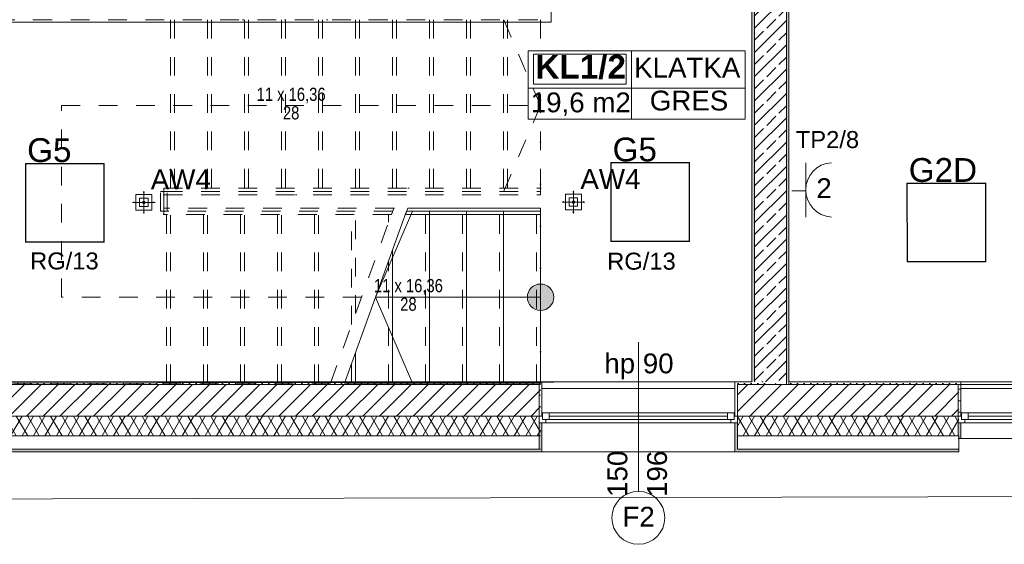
# Model space of a CAD drawing. Header units: millimetres. Extents: x -232602 to -175679, y -119570 to -82350.
# Tile 20 of 36: x -207827 to -200377, y -104057 to -100087. Entities that reach past the tile are written whole.
import ezdxf
from ezdxf.xclip import XClip

# ---------------------------------------------------------------- set-up
doc = ezdxf.new("R2010")
doc.units = ezdxf.units.MM
doc.header["$MEASUREMENT"] = 0
doc.header["$XCLIPFRAME"] = 0
for name, pattern in [('Kropkowana', [317.499995, 0, -317.499995]), ('Przerywana', [282.222223, 141.111112, -141.111112]), ('Wipeout_Contour', [1000, 0, -1000])]:
    doc.linetypes.add(name, pattern=pattern)
doc.layers.add('2D - Rysunki i Obrazki', color=7, linetype='Continuous')
doc.layers.add('PT_ELE_4_6_Konstrukcja - Schody', color=7, linetype='Continuous')
for name, color, linetype, lineweight in [('PT_ELE_4_6_DLX_BLD0_LUMKEY_IDX_Nr_pióra__6', 6, 'Continuous', 18), ('PT_ELE_4_6_DLX_BLD1_LUM_Nr_pióra__5', 5, 'Continuous', 18), ('PT_ELE_4_6_DLX_BLD1_LUMKEY_IDX_Nr_pióra__3', 3, 'Continuous', 18), ('PT_ELE_4_6_E- Schemat - Szyny L1.L2.L3_Nr_pióra__7', 7, 'Continuous', 18), ('PT_ELE_4_6_Elementy Modelu - Strefy_Nr_pióra__251', 251, 'Continuous', 18), ('PT_ELE_4_6_Elementy Modelu - Strefy_Nr_pióra__254', 254, 'Continuous', 18), ('PT_ELE_4_6_Konstrukcja - Schody_Nr_pióra__251', 251, 'Continuous', 18), ('PT_ELE_4_6_Konstrukcja - Schody_Nr_pióra__252', 252, 'Continuous', 18), ('PT_ELE_4_6_Konstrukcja - Schody_Nr_pióra__254', 254, 'Continuous', 18), ('PT_ELE_4_6_Konstrukcja - Stropy_Nr_pióra__255', 255, 'Continuous', 18), ('PT_ELE_4_6_Konstrukcja - Ściany zew_Nr_pióra__251', 251, 'Continuous', 18), ('PT_ELE_4_6_Konstrukcja - Ściany zew_Nr_pióra__252', 252, 'Continuous', 18), ('PT_ELE_4_6_Konstrukcja - Ściany zew_Nr_pióra__254', 254, 'Continuous', 18), ('PT_ELE_4_6_Konstrukcja - Ściany zew_Nr_pióra__7', 7, 'Continuous', 18), ('PT_ELE_4_6_LUXIONA_Nr_pióra__1', 1, 'Continuous', 18), ('PT_ELE_4_6_Oświetlenie_Nr_pióra__6', 6, 'Continuous', 18), ('PT_ELE_4_6_Tabelka_Nr_pióra__251', 251, 'Continuous', 18)]:
    doc.layers.add(name, color=color, linetype=linetype, lineweight=lineweight)
doc.layers.add('PT_ELE_4_6_DLX_BLD1_CONT_Nr_pióra__8', color=7, linetype='Continuous', lineweight=18, true_color=0x969696)
doc.styles.add('STYL_AUTOMATYCZNY_1', font='arial.ttf')
doc.styles.add('STYL_AUTOMATYCZNY_2', font='arial.ttf', dxfattribs={"width": 0.8})
doc.styles.add('STYL_AUTOMATYCZNY_3', font='arial.ttf')
pattern_1 = [(0, (-96416.83, -0.008), (0, 86.60254), [0, -50]), (0, (-96391.83, 43.29), (0, 86.60254), [0, -50])]
pattern_2 = [(45, (-96416.83, -0.008), (-91.92388, 91.92388), []), (45, (-96462.79, 45.95), (-91.92388, 91.92388), [97.5, -32.5])]
pattern_3 = [(60, (-96416.83, -0.008), (-64.951905, 37.5), []), (120, (-96416.83, -0.008), (64.951905, 37.5), [])]
pattern_4 = [(45, (-96416.83, -0.008), (-63.63961, 63.63961), [])]

# ---------------------------------------------------------------- blocks, each defined once
blk = doc.blocks.new('Rysunek_1_6', base_point=(-200661.4, -99449.8))
at = {"layer": 'PT_ELE_4_6_Konstrukcja - Schody_Nr_pióra__251', "linetype": 'Continuous', "lineweight": 18}
blk.add_hatch(color=251, dxfattribs=at).paths.add_polyline_path([(-203885.8, -102086.9), (-203902.3, -102088.2), (-203918.3, -102092.3), (-203933.4, -102098.9), (-203947.2, -102108), (-203959.4, -102119.2), (-203969.5, -102132.2), (-203977.4, -102146.7), (-203982.7, -102162.3), (-203985.5, -102178.6), (-203985.5, -102195.1), (-203982.7, -102211.4), (-203977.4, -102227), (-203969.5, -102241.6), (-203959.4, -102254.6), (-203947.2, -102265.8), (-203933.4, -102274.8), (-203918.3, -102281.5), (-203902.3, -102285.5), (-203885.8, -102286.9), (-203869.3, -102285.5), (-203853.3, -102281.5), (-203838.2, -102274.8), (-203824.4, -102265.8), (-203812.2, -102254.6), (-203802.1, -102241.6), (-203794.2, -102227), (-203788.9, -102211.4), (-203786.2, -102195.1), (-203786.2, -102178.6), (-203788.9, -102162.3), (-203794.2, -102146.7), (-203802.1, -102132.2), (-203812.2, -102119.2), (-203824.4, -102108), (-203838.2, -102098.9), (-203853.3, -102092.3), (-203869.3, -102088.2)])
blk.add_hatch(color=251, dxfattribs=at).paths.add_polyline_path([(-203885.8, -102086.9), (-203902.3, -102088.2), (-203918.3, -102092.3), (-203933.4, -102098.9), (-203947.2, -102108), (-203959.4, -102119.2), (-203969.5, -102132.2), (-203977.4, -102146.7), (-203982.7, -102162.3), (-203985.5, -102178.6), (-203985.5, -102195.1), (-203982.7, -102211.4), (-203977.4, -102227), (-203969.5, -102241.6), (-203959.4, -102254.6), (-203947.2, -102265.8), (-203933.4, -102274.8), (-203918.3, -102281.5), (-203902.3, -102285.5), (-203885.8, -102286.9), (-203869.3, -102285.5), (-203853.3, -102281.5), (-203838.2, -102274.8), (-203824.4, -102265.8), (-203812.2, -102254.6), (-203802.1, -102241.6), (-203794.2, -102227), (-203788.9, -102211.4), (-203786.2, -102195.1), (-203786.2, -102178.6), (-203788.9, -102162.3), (-203794.2, -102146.7), (-203802.1, -102132.2), (-203812.2, -102119.2), (-203824.4, -102108), (-203838.2, -102098.9), (-203853.3, -102092.3), (-203869.3, -102088.2)])
at = {"layer": 'PT_ELE_4_6_Konstrukcja - Ściany zew_Nr_pióra__252', "linetype": 'Continuous', "lineweight": 18}
h = blk.add_hatch(dxfattribs=at)
h.set_pattern_fill('TYNK_0006', color=252, style=0, pattern_type=2)
h.set_pattern_definition(pattern_1)
h.paths.add_polyline_path([(-202286.3, -98006.6), (-202286.3, -102826.6), (-202266.3, -102826.6), (-202266.3, -98006.6)])
h = blk.add_hatch(dxfattribs=at)
h.set_pattern_fill('BETON_ZBROJONY_0006', color=252, style=0, pattern_type=2)
h.set_pattern_definition(pattern_2)
h.paths.add_polyline_path([(-202266.3, -98006.6), (-202266.3, -102826.6), (-202026.3, -102826.6), (-202026.3, -98006.6)])
h = blk.add_hatch(dxfattribs=at)
h.set_pattern_fill('TYNK_0006', color=252, style=0, pattern_type=2)
h.set_pattern_definition(pattern_1)
h.paths.add_polyline_path([(-202006.3, -102826.6), (-202006.3, -98006.6), (-202026.3, -98006.6), (-202026.3, -102826.6)])
h = blk.add_hatch(dxfattribs=at)
h.set_pattern_fill('TYNK_0006', color=252, style=0, pattern_type=2)
h.set_pattern_definition(pattern_1)
h.paths.add_polyline_path([(-203826.3, -100086.6), (-208306.3, -100086.6), (-208306.3, -100106.6), (-203826.3, -100106.6)])
h = blk.add_hatch(dxfattribs=at)
h.set_pattern_fill('TYNK_0006', color=252, style=0, pattern_type=2)
h.set_pattern_definition(pattern_1)
h.paths.add_polyline_path([(-203826.3, -100086.6), (-203806.3, -100106.6), (-203806.3, -100086.6)])
h = blk.add_hatch(dxfattribs=at)
h.set_pattern_fill('TYNK_0006', color=252, style=0, pattern_type=2)
h.set_pattern_definition(pattern_1)
h.paths.add_polyline_path([(-203826.3, -100086.6), (-203826.3, -100106.6), (-203806.3, -100106.6)])
h = blk.add_hatch(dxfattribs=at)
h.set_pattern_fill('BLOCZKI_CERAMICZNE_0006', color=252, style=0, pattern_type=2)
h.set_pattern_definition(pattern_4)
h.paths.add_polyline_path([(-209356.8, -103086.6), (-203885.8, -103086.6), (-203885.8, -102846.6), (-209356.8, -102846.6)])
h = blk.add_hatch(dxfattribs=at)
h.set_pattern_fill('TYNK_0006', color=252, style=0, pattern_type=2)
h.set_pattern_definition(pattern_1)
h.paths.add_polyline_path([(-208306.3, -102846.6), (-203885.8, -102846.6), (-203885.8, -102826.6), (-208306.3, -102826.6)])
h = blk.add_hatch(dxfattribs=at)
h.set_pattern_fill('TYNK_0006', color=252, style=0, pattern_type=2)
h.set_pattern_definition(pattern_1)
h.paths.add_polyline_path([(-203896.1, -102826.6), (-203896.1, -103086.6), (-203876.1, -103086.6), (-203876.1, -102826.6)])
h = blk.add_hatch(dxfattribs=at)
h.set_pattern_fill('TYNK_0006', color=252, style=0, pattern_type=2)
h.set_pattern_definition(pattern_1)
h.paths.add_polyline_path([(-202416.1, -102826.6), (-202416.1, -103086.6), (-202396.1, -103086.6), (-202396.1, -102826.6)])
h = blk.add_hatch(dxfattribs=at)
h.set_pattern_fill('TYNK_0006', color=252, style=0, pattern_type=2)
h.set_pattern_definition(pattern_1)
h.paths.add_polyline_path([(-202286.3, -102826.6), (-202396.1, -102826.6), (-202396.1, -102846.6), (-202286.3, -102846.6)])
h = blk.add_hatch(dxfattribs=at)
h.set_pattern_fill('BLOCZKI_CERAMICZNE_0006', color=252, style=0, pattern_type=2)
h.set_pattern_definition(pattern_4)
h.paths.add_polyline_path([(-202396.1, -103086.6), (-202146.3, -103086.6), (-202146.3, -102846.6), (-202396.1, -102846.6)])
h = blk.add_hatch(dxfattribs=at)
h.set_pattern_fill('TYNK_0006', color=252, style=0, pattern_type=2)
h.set_pattern_definition(pattern_1)
h.paths.add_polyline_path([(-202266.3, -102826.6), (-202286.3, -102826.6), (-202286.3, -102846.6), (-202266.3, -102846.6)])
h = blk.add_hatch(dxfattribs=at)
h.set_pattern_fill('TYNK_0006', color=252, style=0, pattern_type=2)
h.set_pattern_definition(pattern_1)
h.paths.add_polyline_path([(-202266.3, -102846.6), (-202146.3, -102846.6), (-202146.3, -102826.6), (-202266.3, -102826.6)])
h = blk.add_hatch(dxfattribs=at)
h.set_pattern_fill('BETON_ZBROJONY_0006', color=252, style=0, pattern_type=2)
h.set_pattern_definition(pattern_2)
h.paths.add_polyline_path([(-202026.3, -102826.6), (-202146.3, -102826.6), (-202146.3, -102846.6), (-202026.3, -102846.6)])
h = blk.add_hatch(dxfattribs=at)
h.set_pattern_fill('BLOCZKI_CERAMICZNE_0006', color=252, style=0, pattern_type=2)
h.set_pattern_definition(pattern_4)
h.paths.add_polyline_path([(-202146.3, -103086.6), (-200720.8, -103086.6), (-200720.8, -102846.6), (-202146.3, -102846.6)])
h = blk.add_hatch(dxfattribs=at)
h.set_pattern_fill('TYNK_0006', color=252, style=0, pattern_type=2)
h.set_pattern_definition(pattern_1)
h.paths.add_polyline_path([(-202006.3, -102826.6), (-202026.3, -102826.6), (-202026.3, -102846.6), (-202006.3, -102846.6)])
h = blk.add_hatch(dxfattribs=at)
h.set_pattern_fill('TYNK_0006', color=252, style=0, pattern_type=2)
h.set_pattern_definition(pattern_1)
h.paths.add_polyline_path([(-202006.3, -102846.6), (-200720.8, -102846.6), (-200720.8, -102826.6), (-202006.3, -102826.6)])
h = blk.add_hatch(dxfattribs=at)
h.set_pattern_fill('TYNK_0006', color=252, style=0, pattern_type=2)
h.set_pattern_definition(pattern_1)
h.paths.add_polyline_path([(-200726.3, -102826.6), (-200726.3, -103086.6), (-200706.3, -103086.6), (-200706.3, -102826.6)])
h = blk.add_hatch(dxfattribs=at)
h.set_pattern_fill('IZOLACJA_MIĘKKA_0006', color=252, style=0, pattern_type=2)
h.set_pattern_definition(pattern_3)
h.paths.add_polyline_path([(-209356.8, -103236.6), (-203885.8, -103236.6), (-203885.8, -103086.6), (-209356.8, -103086.6)])
h = blk.add_hatch(dxfattribs=at)
h.set_pattern_fill('IZOLACJA_MIĘKKA_0006', color=252, style=0, pattern_type=2)
h.set_pattern_definition(pattern_3)
h.paths.add_polyline_path([(-202396.1, -103086.6), (-202396.1, -103236.6), (-202146.3, -103236.6), (-202146.3, -103086.6)])
h = blk.add_hatch(dxfattribs=at)
h.set_pattern_fill('IZOLACJA_MIĘKKA_0006', color=252, style=0, pattern_type=2)
h.set_pattern_definition(pattern_3)
h.paths.add_polyline_path([(-202146.3, -103236.6), (-200720.8, -103236.6), (-200720.8, -103086.6), (-202146.3, -103086.6)])
at = {"layer": 'PT_ELE_4_6_Konstrukcja - Ściany zew_Nr_pióra__254', "linetype": 'Continuous', "lineweight": 18}
for points in [[(-203896.1, -103136.6), (-203896.1, -103356.6), (-203876.1, -103356.6), (-203876.1, -103136.6)], [(-202416.1, -103136.6), (-202416.1, -103356.6), (-202396.1, -103356.6), (-202396.1, -103136.6)], [(-200726.3, -103136.6), (-200726.3, -103256.6), (-200706.3, -103256.6), (-200706.3, -103136.6)], [(-209356.8, -103356.6), (-203885.8, -103356.6), (-203885.8, -103336.6), (-209356.8, -103336.6)], [(-202396.1, -103336.6), (-202396.1, -103356.6), (-202146.3, -103356.6), (-202146.3, -103336.6)], [(-202146.3, -103356.6), (-200720.8, -103356.6), (-200720.8, -103336.6), (-202146.3, -103336.6)]]:
    blk.add_hatch(color=254, dxfattribs=at).paths.add_polyline_path(points)
at = {"layer": 'PT_ELE_4_6_DLX_BLD1_CONT_Nr_pióra__8', "color": 252, "linetype": 'Continuous', "lineweight": 18, "true_color": 0x969696, "flags": 128}
for points in [[(-203806.3, -98006.6), (-203806.3, -100106.6)], [(-202286.3, -102826.6), (-202286.3, -98006.6)], [(-202006.3, -98010.6), (-202006.3, -102846.6)], [(-203806.3, -100106.6), (-208285.8, -100106.6)], [(-208285.8, -102836.9), (-202286.3, -102826.6)], [(-202006.3, -102846.6), (-192366.3, -102846.6)], [(-218616.3, -103736.6), (-192126.3, -103676.6)]]:
    blk.add_lwpolyline(points, dxfattribs=at)
at = {"layer": 'PT_ELE_4_6_DLX_BLD1_LUM_Nr_pióra__5', "color": 5, "linetype": 'Continuous', "lineweight": 18, "flags": 128}
for points in [[(-207783.8, -101769.8), (-207783.8, -101173.8)], [(-207783.8, -101173.8), (-207783.8, -101769.8)], [(-207783.8, -101173.8), (-207187.8, -101173.8)], [(-207187.8, -101173.8), (-207783.8, -101173.8)], [(-207187.8, -101173.8), (-207783.8, -101173.8)], [(-207783.8, -101173.8), (-207783.8, -101769.8)], [(-207783.8, -101769.8), (-207783.8, -101173.8)], [(-207783.8, -101173.8), (-207187.8, -101173.8)], [(-207190.3, -101176.3), (-207781.3, -101176.3)], [(-207781.3, -101176.3), (-207781.3, -101767.3)], [(-207781.3, -101176.3), (-207190.3, -101176.3)], [(-207781.3, -101767.3), (-207781.3, -101176.3)], [(-207190.3, -101767.3), (-207190.3, -101176.3)], [(-207190.3, -101176.3), (-207190.3, -101767.3)], [(-207187.8, -101173.8), (-207187.8, -101769.8)], [(-207187.8, -101769.8), (-207187.8, -101173.8)], [(-207187.8, -101769.8), (-207187.8, -101173.8)], [(-207187.8, -101173.8), (-207187.8, -101769.8)], [(-203354.3, -101764.6), (-203354.3, -101168.6)], [(-203354.3, -101168.6), (-203354.3, -101764.6)], [(-203354.3, -101168.6), (-202758.3, -101168.6)], [(-202758.3, -101168.6), (-203354.3, -101168.6)], [(-202758.3, -101168.6), (-203354.3, -101168.6)], [(-203354.3, -101168.6), (-203354.3, -101764.6)], [(-203354.3, -101764.6), (-203354.3, -101168.6)], [(-203354.3, -101168.6), (-202758.3, -101168.6)], [(-202760.8, -101171.1), (-203351.8, -101171.1)], [(-203351.8, -101171.1), (-203351.8, -101762.1)], [(-203351.8, -101171.1), (-202760.8, -101171.1)], [(-203351.8, -101762.1), (-203351.8, -101171.1)], [(-202760.8, -101762.1), (-202760.8, -101171.1)], [(-202760.8, -101171.1), (-202760.8, -101762.1)], [(-202758.3, -101168.6), (-202758.3, -101764.6)], [(-202758.3, -101764.6), (-202758.3, -101168.6)], [(-202758.3, -101764.6), (-202758.3, -101168.6)], [(-202758.3, -101168.6), (-202758.3, -101764.6)], [(-201113.6, -101323.8), (-200517.6, -101323.6)], [(-200517.6, -101323.6), (-201113.6, -101323.8)], [(-200517.6, -101323.6), (-201113.6, -101323.8)], [(-201113.6, -101323.8), (-200517.6, -101323.6)], [(-201113.3, -101919.8), (-201113.6, -101323.8)], [(-201113.6, -101323.8), (-201113.3, -101919.8)], [(-201113.6, -101323.8), (-201113.3, -101919.8)], [(-201113.3, -101919.8), (-201113.6, -101323.8)], [(-200520.1, -101326.1), (-201111.1, -101326.3)], [(-201111.1, -101326.3), (-200520.1, -101326.1)], [(-201111.1, -101326.3), (-201110.8, -101917.3)], [(-201110.8, -101917.3), (-201111.1, -101326.3)], [(-200519.8, -101917.1), (-200520.1, -101326.1)], [(-200520.1, -101326.1), (-200519.8, -101917.1)], [(-200517.6, -101323.6), (-200517.3, -101919.6)], [(-200517.3, -101919.6), (-200517.6, -101323.6)], [(-200517.3, -101919.6), (-200517.6, -101323.6)], [(-200517.6, -101323.6), (-200517.3, -101919.6)], [(-207187.8, -101769.8), (-207783.8, -101769.8)], [(-207783.8, -101769.8), (-207187.8, -101769.8)], [(-207783.8, -101769.8), (-207187.8, -101769.8)], [(-207187.8, -101769.8), (-207783.8, -101769.8)], [(-207781.3, -101767.3), (-207190.3, -101767.3)], [(-207190.3, -101767.3), (-207781.3, -101767.3)], [(-202758.3, -101764.6), (-203354.3, -101764.6)], [(-203354.3, -101764.6), (-202758.3, -101764.6)], [(-203354.3, -101764.6), (-202758.3, -101764.6)], [(-202758.3, -101764.6), (-203354.3, -101764.6)], [(-203351.8, -101762.1), (-202760.8, -101762.1)], [(-202760.8, -101762.1), (-203351.8, -101762.1)], [(-200517.3, -101919.6), (-201113.3, -101919.8)], [(-201113.3, -101919.8), (-200517.3, -101919.6)], [(-201113.3, -101919.8), (-200517.3, -101919.6)], [(-200517.3, -101919.6), (-201113.3, -101919.8)], [(-201110.8, -101917.3), (-200519.8, -101917.1)], [(-200519.8, -101917.1), (-201110.8, -101917.3)]]:
    blk.add_lwpolyline(points, dxfattribs=at)
at = {"layer": 'PT_ELE_4_6_Elementy Modelu - Strefy_Nr_pióra__251', "color": 251, "linetype": 'Continuous', "lineweight": 18}
for p, q in [((-203978.7, -100321.3), (-202337.8, -100321.3)), ((-203978.7, -100839.8), (-203978.7, -100321.3)), ((-203198.3, -100321.3), (-203198.3, -100839.8)), ((-202337.8, -100321.3), (-202337.8, -100839.8)), ((-203939.7, -100347.2), (-203237.3, -100347.2)), ((-203939.7, -100573.5), (-203939.7, -100347.2)), ((-203237.3, -100347.2), (-203237.3, -100573.5)), ((-203978.7, -100604.1), (-202337.8, -100604.1)), ((-203237.3, -100573.5), (-203939.7, -100573.5)), ((-202337.8, -100839.8), (-203978.7, -100839.8))]:
    blk.add_line(p, q, dxfattribs=at)
at = {"layer": 'PT_ELE_4_6_Elementy Modelu - Strefy_Nr_pióra__254', "color": 254, "linetype": 'Continuous', "lineweight": 18, "flags": 128}
for points in [[(-202286.3, -102826.6), (-202286.3, -98006.6), (-203806.3, -98006.6), (-203806.3, -100106.6), (-208306.3, -100106.6), (-208306.3, -102826.6)], [(-202006.3, -102826.6), (-201086.3, -102826.6), (-192386.3, -102826.6), (-192386.3, -98006.6), (-202006.3, -98006.6)]]:
    blk.add_lwpolyline(points, close=True, dxfattribs=at)
at = {"layer": 'PT_ELE_4_6_Konstrukcja - Schody_Nr_pióra__252', "color": 252, "linetype": 'Przerywana', "lineweight": 18}
for p, q in [((-208285.8, -100086.9), (-203885.8, -100086.9)), ((-208285.8, -100086.9), (-203885.8, -100086.9)), ((-206685.8, -100086.9), (-206685.8, -101386.9)), ((-206655.8, -100086.9), (-206655.8, -101386.9)), ((-206405.8, -100086.9), (-206405.8, -101386.9)), ((-206375.8, -100086.9), (-206375.8, -101386.9)), ((-206125.8, -100086.9), (-206125.8, -101386.9)), ((-206095.8, -100086.9), (-206095.8, -101386.9)), ((-205845.8, -100086.9), (-205845.8, -101386.9)), ((-205815.8, -100086.9), (-205815.8, -101386.9)), ((-205565.8, -100086.9), (-205565.8, -101386.9)), ((-205535.8, -100086.9), (-205535.8, -101386.9)), ((-205285.8, -100086.9), (-205285.8, -101386.9)), ((-205255.8, -100086.9), (-205255.8, -101386.9)), ((-205005.8, -100086.9), (-205005.8, -101386.9)), ((-204975.8, -100086.9), (-204975.8, -101386.9)), ((-204725.8, -100086.9), (-204725.8, -101386.9)), ((-204695.8, -100086.9), (-204695.8, -101386.9)), ((-204445.8, -100086.9), (-204445.8, -101386.9)), ((-204415.8, -100086.9), (-204415.8, -101386.9)), ((-204165.8, -100086.9), (-204165.8, -101386.9)), ((-203885.8, -100736.9), (-204165.8, -100086.9)), ((-203885.8, -100736.9), (-204165.8, -100086.9)), ((-204135.8, -100086.9), (-204135.8, -101386.9)), ((-203885.8, -100086.9), (-203885.8, -101386.9)), ((-203885.8, -100086.9), (-203885.8, -101386.9)), ((-207510.8, -102186.9), (-207510.8, -100736.9)), ((-207510.8, -100736.9), (-203885.8, -100736.9)), ((-207510.8, -102186.9), (-207510.8, -100736.9)), ((-207510.8, -100736.9), (-203885.8, -100736.9)), ((-206735.8, -101536.9), (-206735.8, -101386.9)), ((-206735.8, -101386.9), (-203885.8, -101386.9)), ((-205005.8, -101536.9), (-206735.8, -101536.9)), ((-206715.8, -102836.9), (-206715.8, -101536.9)), ((-206685.8, -102836.9), (-206685.8, -101536.9)), ((-206435.8, -102836.9), (-206435.8, -101536.9)), ((-206405.8, -102836.9), (-206405.8, -101536.9)), ((-206155.8, -102836.9), (-206155.8, -101536.9)), ((-206125.8, -102836.9), (-206125.8, -101536.9)), ((-205875.8, -102836.9), (-205875.8, -101536.9)), ((-205845.8, -102836.9), (-205845.8, -101536.9)), ((-205595.8, -102836.9), (-205595.8, -101536.9)), ((-205565.8, -102836.9), (-205565.8, -101536.9)), ((-205475.8, -102836.9), (-205005.8, -101536.9)), ((-205315.8, -102394.3), (-205315.8, -101536.9)), ((-205285.8, -102311.3), (-205285.8, -101536.9)), ((-205035.8, -101619.9), (-205035.8, -101536.9)), ((-204755.8, -102836.9), (-204755.8, -101536.9)), ((-204755.8, -102836.9), (-204755.8, -101536.9)), ((-204475.8, -102836.9), (-204475.8, -101536.9)), ((-204475.8, -102836.9), (-204475.8, -101536.9)), ((-204195.8, -102836.9), (-204195.8, -101536.9)), ((-204195.8, -102836.9), (-204195.8, -101536.9)), ((-203915.8, -102836.9), (-203915.8, -101536.9)), ((-203915.8, -102836.9), (-203915.8, -101536.9)), ((-205035.8, -102836.9), (-205035.8, -101914)), ((-205035.8, -102836.9), (-205035.8, -101914)), ((-205240.8, -102186.9), (-207510.8, -102186.9)), ((-205240.8, -102186.9), (-207510.8, -102186.9)), ((-205315.8, -102836.9), (-205315.8, -102688.4)), ((-205315.8, -102836.9), (-205315.8, -102688.4)), ((-205475.8, -102836.9), (-208285.8, -102836.9)), ((-205475.8, -102836.9), (-208285.8, -102836.9))]:
    blk.add_line(p, q, dxfattribs=at)
at = {"layer": 'PT_ELE_4_6_Konstrukcja - Schody_Nr_pióra__252', "color": 252, "linetype": 'Continuous', "lineweight": 18}
for p, q in [((-205369.5, -102836.9), (-204899.5, -101536.9)), ((-205005.8, -101536.9), (-205005.8, -101536.9)), ((-204908.5, -101561.9), (-204890.4, -101511.9)), ((-204908.5, -101561.9), (-204890.4, -101511.9)), ((-203885.8, -101536.9), (-204899.5, -101536.9)), ((-203885.8, -101536.9), (-204899.5, -101536.9)), ((-203885.8, -101536.9), (-204899.5, -101536.9)), ((-203885.8, -101536.9), (-204899.5, -101536.9)), ((-203885.8, -101511.9), (-204890.4, -101511.9)), ((-203885.8, -101511.9), (-204890.4, -101511.9)), ((-204725.8, -102836.9), (-204725.8, -101536.9)), ((-204725.8, -102836.9), (-204725.8, -101536.9)), ((-204445.8, -102836.9), (-204445.8, -101536.9)), ((-204445.8, -102836.9), (-204445.8, -101536.9)), ((-204165.8, -102836.9), (-204165.8, -101536.9)), ((-204165.8, -102836.9), (-204165.8, -101536.9)), ((-203885.8, -101511.9), (-203885.8, -101561.9)), ((-203885.8, -101511.9), (-203885.8, -101561.9)), ((-203885.8, -102836.9), (-203885.8, -101536.9)), ((-203885.8, -102836.9), (-203885.8, -101536.9)), ((-203885.8, -102836.9), (-203885.8, -101536.9)), ((-203885.8, -102836.9), (-203885.8, -101536.9)), ((-203885.8, -101561.9), (-204908.5, -101561.9)), ((-203885.8, -101561.9), (-204908.5, -101561.9)), ((-205005.8, -102836.9), (-205005.8, -101831)), ((-205005.8, -102836.9), (-205005.8, -101831)), ((-203885.8, -102186.9), (-205134.5, -102186.9)), ((-205134.5, -102186.9), (-204854.5, -102836.9)), ((-203885.8, -102186.9), (-205134.5, -102186.9)), ((-205134.5, -102186.9), (-204854.5, -102836.9)), ((-205285.8, -102836.9), (-205285.8, -102605.5)), ((-205285.8, -102836.9), (-205285.8, -102605.5)), ((-203885.8, -102836.9), (-205369.5, -102836.9)), ((-203885.8, -102836.9), (-205369.5, -102836.9))]:
    blk.add_line(p, q, dxfattribs=at)
blk.add_circle((-203885.8, -102186.9), 100, dxfattribs=at)
blk.add_circle((-203885.8, -102186.9), 100, dxfattribs=at)
at = {"layer": 'PT_ELE_4_6_Konstrukcja - Stropy_Nr_pióra__255', "color": 255, "linetype": 'Kropkowana', "lineweight": 18, "flags": 128}
blk.add_lwpolyline([(-192386.3, -92006.6), (-218206.3, -92006.6), (-218206.3, -102826.6), (-208326.3, -102826.6), (-208326.3, -100086.6), (-203885.8, -100086.6), (-203885.8, -102826.6), (-192386.3, -102826.6)], close=True, dxfattribs=at)
at = {"layer": 'PT_ELE_4_6_Konstrukcja - Ściany zew_Nr_pióra__251', "color": 251, "linetype": 'Continuous', "lineweight": 18}
blk.add_line((-203146.1, -103656.6), (-203146.1, -102526.6), dxfattribs=at)
at = {"layer": 'PT_ELE_4_6_Konstrukcja - Ściany zew_Nr_pióra__251', "color": 251, "linetype": 'Continuous', "lineweight": 18, "flags": 128}
blk.add_lwpolyline([(-203346.1, -103856.6, 1), (-202946.1, -103856.6, 1)], format="xyb", close=True, dxfattribs=at)
at = {"layer": 'PT_ELE_4_6_Konstrukcja - Ściany zew_Nr_pióra__7', "color": 7, "linetype": 'Continuous', "lineweight": 18}
for p, q in [((-202266.3, -98006.6), (-202266.3, -102826.6)), ((-202026.3, -102826.6), (-202026.3, -98006.6)), ((-203885.8, -102846.6), (-208326.3, -102846.6)), ((-203896.1, -102826.6), (-203876.1, -102826.6)), ((-203896.1, -102826.6), (-203876.1, -102826.6)), ((-203896.1, -102846.6), (-203896.1, -103086.6)), ((-203876.1, -103086.6), (-203876.1, -102826.6)), ((-203876.1, -103086.6), (-203876.1, -102826.6)), ((-202416.1, -102876.6), (-203876.1, -102876.6)), ((-202416.1, -103086.6), (-202416.1, -102826.6)), ((-202396.1, -102826.6), (-202416.1, -102826.6)), ((-202396.1, -102826.6), (-202416.1, -102826.6)), ((-202416.1, -103086.6), (-202416.1, -102826.6)), ((-202146.3, -102846.6), (-202396.1, -102846.6)), ((-202396.1, -102846.6), (-202396.1, -103086.6)), ((-202146.3, -102846.6), (-202026.3, -102846.6)), ((-202146.3, -102846.6), (-202026.3, -102846.6)), ((-202026.3, -102846.6), (-202026.3, -102826.6)), ((-202026.3, -102846.6), (-202026.3, -102826.6)), ((-200720.8, -102846.6), (-202026.3, -102846.6)), ((-200726.3, -102826.6), (-200706.3, -102826.6)), ((-200726.3, -102826.6), (-200706.3, -102826.6)), ((-200726.3, -102846.6), (-200726.3, -103086.6)), ((-200706.3, -103086.6), (-200706.3, -102826.6)), ((-200706.3, -103086.6), (-200706.3, -102826.6)), ((-199246.3, -102876.6), (-200706.3, -102876.6)), ((-209356.8, -103086.6), (-203885.8, -103086.6)), ((-203896.1, -103086.6), (-203876.1, -103086.6)), ((-203896.1, -103136.6), (-203896.1, -103086.6)), ((-203871.1, -103086.6), (-203896.1, -103086.6)), ((-203896.1, -103136.6), (-203896.1, -103086.6)), ((-203896.1, -103136.6), (-203896.1, -103086.6)), ((-203821.1, -103061.6), (-203871.1, -103061.6)), ((-203871.1, -103061.6), (-203871.1, -103111.6)), ((-203871.1, -103111.6), (-203871.1, -103086.6)), ((-202471.1, -103061.6), (-203821.1, -103061.6)), ((-203821.1, -103111.6), (-203821.1, -103061.6)), ((-202471.1, -103061.6), (-203821.1, -103061.6)), ((-202471.1, -103086.6), (-203821.1, -103086.6)), ((-202421.1, -103061.6), (-202471.1, -103061.6)), ((-202471.1, -103061.6), (-202471.1, -103111.6)), ((-202421.1, -103111.6), (-202421.1, -103061.6)), ((-202396.1, -103086.6), (-202421.1, -103086.6)), ((-202421.1, -103086.6), (-202421.1, -103111.6)), ((-202396.1, -103086.6), (-202416.1, -103086.6)), ((-202396.1, -103086.6), (-202146.3, -103086.6)), ((-202396.1, -103136.6), (-202396.1, -103086.6)), ((-202396.1, -103136.6), (-202396.1, -103086.6)), ((-202396.1, -103136.6), (-202396.1, -103086.6)), ((-202146.3, -103086.6), (-200720.8, -103086.6)), ((-200726.3, -103086.6), (-200706.3, -103086.6)), ((-200726.3, -103136.6), (-200726.3, -103086.6)), ((-200701.3, -103086.6), (-200726.3, -103086.6)), ((-200726.3, -103136.6), (-200726.3, -103086.6)), ((-200726.3, -103136.6), (-200726.3, -103086.6)), ((-200651.3, -103061.6), (-200701.3, -103061.6)), ((-200701.3, -103061.6), (-200701.3, -103111.6)), ((-200701.3, -103111.6), (-200701.3, -103086.6)), ((-199301.3, -103061.6), (-200651.3, -103061.6)), ((-200651.3, -103111.6), (-200651.3, -103061.6)), ((-199301.3, -103061.6), (-200651.3, -103061.6)), ((-199301.3, -103086.6), (-200651.3, -103086.6)), ((-203896.1, -103136.6), (-203876.1, -103136.6)), ((-203896.1, -103336.6), (-203896.1, -103136.6)), ((-203896.1, -103136.6), (-203846.1, -103136.6)), ((-203876.1, -103136.6), (-203876.1, -103356.6)), ((-203876.1, -103136.6), (-203876.1, -103356.6)), ((-203846.1, -103111.6), (-203871.1, -103111.6)), ((-203871.1, -103111.6), (-203821.1, -103111.6)), ((-203846.1, -103136.6), (-203846.1, -103111.6)), ((-203846.1, -103136.6), (-202446.1, -103136.6)), ((-203821.1, -103111.6), (-202471.1, -103111.6)), ((-202471.1, -103111.6), (-202421.1, -103111.6)), ((-202421.1, -103111.6), (-202446.1, -103111.6)), ((-202446.1, -103111.6), (-202446.1, -103136.6)), ((-202446.1, -103136.6), (-202396.1, -103136.6)), ((-202416.1, -103136.6), (-202416.1, -103356.6)), ((-202396.1, -103136.6), (-202416.1, -103136.6)), ((-202416.1, -103136.6), (-202416.1, -103356.6)), ((-202396.1, -103336.6), (-202396.1, -103136.6)), ((-200726.3, -103136.6), (-200706.3, -103136.6)), ((-200726.3, -103236.6), (-200726.3, -103136.6)), ((-200726.3, -103136.6), (-200676.3, -103136.6)), ((-200706.3, -103136.6), (-200706.3, -103256.6)), ((-200706.3, -103136.6), (-200706.3, -103256.6)), ((-200676.3, -103111.6), (-200701.3, -103111.6)), ((-200701.3, -103111.6), (-200651.3, -103111.6)), ((-200676.3, -103136.6), (-200676.3, -103111.6)), ((-200676.3, -103136.6), (-199276.3, -103136.6)), ((-200651.3, -103111.6), (-199301.3, -103111.6)), ((-209356.8, -103236.6), (-203885.8, -103236.6)), ((-202396.1, -103236.6), (-202146.3, -103236.6)), ((-202146.3, -103236.6), (-200720.8, -103236.6)), ((-200726.3, -103256.6), (-200706.3, -103256.6)), ((-200726.3, -103256.6), (-200706.3, -103256.6)), ((-199246.3, -103256.6), (-200706.3, -103256.6)), ((-209356.8, -103336.6), (-203885.8, -103336.6)), ((-203896.1, -103356.6), (-203876.1, -103356.6)), ((-203896.1, -103356.6), (-203876.1, -103356.6)), ((-202416.1, -103356.6), (-203876.1, -103356.6)), ((-202396.1, -103356.6), (-202416.1, -103356.6)), ((-202396.1, -103356.6), (-202416.1, -103356.6)), ((-202396.1, -103336.6), (-202146.3, -103336.6)), ((-202146.3, -103336.6), (-200720.8, -103336.6))]:
    blk.add_line(p, q, dxfattribs=at)
at = {"layer": 'PT_ELE_4_6_Konstrukcja - Ściany zew_Nr_pióra__7', "color": 7, "linetype": 'Continuous', "lineweight": 18, "flags": 128}
for points in [[(-202286.3, -98006.6), (-202286.3, -102826.6)], [(-202006.3, -102826.6), (-202006.3, -98006.6)], [(-208306.3, -100106.6), (-203806.3, -100106.6)], [(-203806.3, -100106.6), (-203806.3, -100086.6)], [(-203885.8, -102826.6), (-208306.3, -102826.6)], [(-202286.3, -102826.6), (-202396.1, -102826.6)], [(-200720.8, -102826.6), (-202006.3, -102826.6)], [(-200720.8, -103356.6), (-200720.8, -103236.6)], [(-209356.8, -103356.6), (-203885.8, -103356.6)], [(-202396.1, -103356.6), (-202146.3, -103356.6)], [(-202146.3, -103356.6), (-200720.8, -103356.6)]]:
    blk.add_lwpolyline(points, dxfattribs=at)
at = {"layer": 'PT_ELE_4_6_LUXIONA_Nr_pióra__1', "color": 1, "linetype": 'Continuous', "lineweight": 18}
for p, q in [((-206887.9, -101383.7), (-206891.1, -101395.5)), ((-206887.9, -101407.4), (-206887.9, -101383.7)), ((-206887.9, -101383.7), (-206884.7, -101395.5)), ((-203637.2, -101381.2), (-203640.5, -101393)), ((-203637.2, -101404.9), (-203637.2, -101381.2)), ((-203637.2, -101381.2), (-203634, -101393)), ((-206887.9, -101407.4), (-206887.9, -101530.9)), ((-203722.7, -101466.6), (-203710.8, -101463.4)), ((-203637.2, -101404.9), (-203637.2, -101528.4)), ((-203551.8, -101466.6), (-203563.6, -101463.4)), ((-206973.3, -101469.1), (-206961.5, -101465.9)), ((-206949.7, -101469.1), (-206973.3, -101469.1)), ((-206973.3, -101469.1), (-206961.5, -101472.3)), ((-206949.7, -101469.1), (-206826.1, -101469.1)), ((-206887.9, -101530.9), (-206887.9, -101554.6)), ((-206826.1, -101469.1), (-206802.5, -101469.1)), ((-206802.5, -101469.1), (-206814.3, -101465.9)), ((-206802.5, -101469.1), (-206814.3, -101472.3)), ((-203699, -101466.6), (-203722.7, -101466.6)), ((-203722.7, -101466.6), (-203710.8, -101469.8)), ((-203699, -101466.6), (-203575.5, -101466.6)), ((-203637.2, -101528.4), (-203637.2, -101552.1)), ((-203575.5, -101466.6), (-203551.8, -101466.6)), ((-203551.8, -101466.6), (-203563.6, -101469.8)), ((-206887.9, -101554.6), (-206891.1, -101542.7)), ((-206887.9, -101554.6), (-206884.7, -101542.7)), ((-203637.2, -101552.1), (-203640.5, -101540.2)), ((-203637.2, -101552.1), (-203634, -101540.2))]:
    blk.add_line(p, q, dxfattribs=at)
at = {"layer": 'PT_ELE_4_6_LUXIONA_Nr_pióra__1', "color": 1, "linetype": 'Continuous', "lineweight": 18, "flags": 128}
for points in [[(-206947.9, -101529.1), (-206827.9, -101529.1), (-206827.9, -101409.1), (-206947.9, -101409.1)], [(-206919.8, -101437.2), (-206856, -101437.2), (-206856, -101501), (-206919.8, -101501)], [(-203697.2, -101526.6), (-203577.2, -101526.6), (-203577.2, -101406.6), (-203697.2, -101406.6)], [(-203669.1, -101434.7), (-203605.3, -101434.7), (-203605.3, -101498.5), (-203669.1, -101498.5)]]:
    blk.add_lwpolyline(points, close=True, dxfattribs=at)
at = {"layer": 'PT_ELE_4_6_LUXIONA_Nr_pióra__1', "color": 1, "linetype": 'Continuous', "lineweight": 18}
for centre in [(-206887.9, -101469.1), (-203637.2, -101466.6)]:
    blk.add_circle(centre, 10.1, dxfattribs=at)
at = {"layer": 'PT_ELE_4_6_Oświetlenie_Nr_pióra__6', "color": 6, "linetype": 'Continuous', "lineweight": 18}
for p, q in [((-201879.5, -101168.9), (-201879.5, -101580.2)), ((-201879.5, -101382.2), (-201984.7, -101382.2))]:
    blk.add_line(p, q, dxfattribs=at)
blk.add_arc((-201673.6, -101374.5), 206, 93.37601, 266.62399, dxfattribs=at)
at = {"layer": 'PT_ELE_4_6_DLX_BLD0_LUMKEY_IDX_Nr_pióra__6', "color": 6, "linetype": 'Continuous', "lineweight": 18, "insert": (-201799.3, -101436.5), "char_height": 150, "attachment_point": 7, "style": 'STYL_AUTOMATYCZNY_1'}
blk.add_mtext('\\A1;{\\pql;\\fArial|b0|i0|c238|p0;\\W1.000000;2}', dxfattribs=at)
at = {"layer": 'PT_ELE_4_6_DLX_BLD1_LUMKEY_IDX_Nr_pióra__3', "color": 3, "linetype": 'Continuous', "lineweight": 18, "char_height": 180, "attachment_point": 7, "style": 'STYL_AUTOMATYCZNY_1'}
for s, insert in [('\\A1;{\\pql;\\fArial|b0|i0|c238|p0;\\W1.000000;G5}', (-207770.5, -101166.5)), ('\\A1;{\\pql;\\fArial|b0|i0|c238|p0;\\W1.000000;G5}', (-203341, -101161.4)), ('\\A1;{\\pql;\\fArial|b0|i0|c238|p0;\\W1.000000;G2D}', (-201100.3, -101316.6))]:
    blk.add_mtext(s, dxfattribs=dict(at, insert=insert))
at = {"layer": 'PT_ELE_4_6_E- Schemat - Szyny L1.L2.L3_Nr_pióra__7', "color": 7, "linetype": 'Continuous', "lineweight": 18, "char_height": 128.571, "attachment_point": 7, "style": 'STYL_AUTOMATYCZNY_1'}
for s, insert in [('\\A1;{\\pql;\\fArial|b0|i0|c238|p0;\\W1.000000;TP2/8}', (-201954.8, -101059.8)), ('\\A1;{\\pql;\\fArial|b0|i0|c238|p0;\\W1.000000;RG/13}', (-207748.1, -101978.3)), ('\\A1;{\\pql;\\fArial|b0|i0|c238|p0;\\W1.000000;RG/13}', (-203381.9, -101980.2))]:
    blk.add_mtext(s, dxfattribs=dict(at, insert=insert))
at = {"layer": 'PT_ELE_4_6_Elementy Modelu - Strefy_Nr_pióra__251', "color": 251, "linetype": 'Continuous', "lineweight": 18, "attachment_point": 4}
for s, insert, char_height, style in [('\\A1;{\\pql;\\fArial|b1|i0|c238|p0;\\W1.000000;KL1/2}', (-203924.6, -100445.6), 180, 'STYL_AUTOMATYCZNY_3'), ('\\A1;{\\pql;\\fArial|b0|i0|c238|p0;\\W1.000000;KLATKA }', (-203177.8, -100449.8), 150, 'STYL_AUTOMATYCZNY_1'), ('\\A1;{\\pql;\\fArial|b0|i0|c238|p0;\\W1.000000;GRES}', (-203059.5, -100699.8), 150, 'STYL_AUTOMATYCZNY_1'), ('\\A1;{\\pql;\\fArial|b0|i0|c238|p0;\\W1.000000;19,6 m2}', (-203960.1, -100726.5), 150, 'STYL_AUTOMATYCZNY_1')]:
    blk.add_mtext(s, dxfattribs=dict(at, insert=insert, char_height=char_height, style=style))
at = {"layer": 'PT_ELE_4_6_Konstrukcja - Ściany zew_Nr_pióra__7', "color": 7, "linetype": 'Continuous', "lineweight": 18, "char_height": 150, "attachment_point": 7, "style": 'STYL_AUTOMATYCZNY_1'}
for s, insert in [('\\A1;{\\pql;\\pt0;\\fArial|b0|i0|c238|p0;\\W1.000000;hp 90}', (-203403.5, -102808)), ('\\A1;{\\pql;\\pt0;\\fArial|b0|i0|c238|p0;\\W1.000000;F2}', (-203266.2, -103922.8))]:
    blk.add_mtext(s, dxfattribs=dict(at, insert=insert))
at = {"layer": 'PT_ELE_4_6_Konstrukcja - Ściany zew_Nr_pióra__7', "color": 7, "linetype": 'Continuous', "lineweight": 18, "char_height": 150, "attachment_point": 7, "rotation": 90, "style": 'STYL_AUTOMATYCZNY_1'}
for s, insert in [('\\A1;{\\pql;\\pt0;\\fArial|b0|i0|c238|p0;\\W1.000000;150}', (-203227.5, -103697.9)), ('\\A1;{\\pql;\\pt0;\\fArial|b0|i0|c238|p0;\\W1.000000;196}', (-202927.5, -103697.9))]:
    blk.add_mtext(s, dxfattribs=dict(at, insert=insert))
at = {"layer": 'PT_ELE_4_6_LUXIONA_Nr_pióra__1', "color": 1, "linetype": 'Continuous', "lineweight": 18, "insert": (-203584.5, -101367.8), "char_height": 150, "attachment_point": 7, "style": 'STYL_AUTOMATYCZNY_1'}
blk.add_mtext('\\A1;{\\pql;\\fArial|b0|i0|c238|p0;\\W1.000000;AW4}', dxfattribs=at)
at = {"layer": 'PT_ELE_4_6_Tabelka_Nr_pióra__251', "color": 251, "linetype": 'Continuous', "lineweight": 18, "char_height": 100, "attachment_point": 8, "line_spacing_factor": 0.842531, "style": 'STYL_AUTOMATYCZNY_2'}
for insert in [(-205773.2, -100843.1), (-204885.7, -102291)]:
    blk.add_mtext('\\A1;{\\pqc;\\fArial|b0|i0|c238|p0;\\W0.800000;11 x 16,36\\P\\pqc;\\fArial|b0|i0|c238|p0;\\W0.800000;28}', dxfattribs=dict(at, insert=insert))
at = {"color": 254, "linetype": 'Wipeout_Contour', "lineweight": 0, "ltscale": 918195.38784}
blk.add_wipeout([(-205014.8, -101561.9), (-204996.8, -101511.9), (-206735.8, -101511.9), (-206735.8, -101561.9)], dxfattribs=at).dxf.layer = 'PT_ELE_4_6_Konstrukcja - Schody'
at = {"layer": 'PT_ELE_4_6_Konstrukcja - Schody_Nr_pióra__252', "color": 252, "linetype": 'Przerywana', "lineweight": 18}
for p, q in [((-206435.8, -102836.9), (-206435.8, -101536.9)), ((-206405.8, -102836.9), (-206405.8, -101536.9)), ((-206155.8, -102836.9), (-206155.8, -101536.9)), ((-206125.8, -102836.9), (-206125.8, -101536.9)), ((-205875.8, -102836.9), (-205875.8, -101536.9)), ((-205845.8, -102836.9), (-205845.8, -101536.9)), ((-205595.8, -102836.9), (-205595.8, -101536.9)), ((-205565.8, -102836.9), (-205565.8, -101536.9)), ((-205475.8, -102836.9), (-205005.8, -101536.9)), ((-205315.8, -102394.3), (-205315.8, -101536.9)), ((-205285.8, -102311.3), (-205285.8, -101536.9)), ((-205035.8, -101619.9), (-205035.8, -101536.9)), ((-204996.8, -101511.9), (-205014.8, -101561.9))]:
    blk.add_line(p, q, dxfattribs=at)
at = {"layer": 'PT_ELE_4_6_Konstrukcja - Schody_Nr_pióra__252', "color": 252, "linetype": 'Continuous', "lineweight": 18}
for p, q in [((-205369.5, -102836.9), (-204899.5, -101536.9)), ((-205134.5, -102186.9), (-204854.5, -101536.9)), ((-205005.8, -101536.9), (-205005.8, -101536.9))]:
    blk.add_line(p, q, dxfattribs=at)
at = {"layer": 'PT_ELE_4_6_Konstrukcja - Schody_Nr_pióra__254', "color": 254, "linetype": 'Wipeout_Contour', "lineweight": 18}
for p, q in [((-204996.8, -101511.9), (-206735.8, -101511.9)), ((-206735.8, -101511.9), (-206735.8, -101561.9)), ((-205014.8, -101561.9), (-204996.8, -101511.9)), ((-206735.8, -101561.9), (-205014.8, -101561.9))]:
    blk.add_line(p, q, dxfattribs=at)
at = {"color": 254, "linetype": 'Wipeout_Contour', "lineweight": 0, "ltscale": 921166.323109}
blk.add_wipeout([(-206760.8, -101536.9), (-206710.8, -101536.9), (-206710.8, -101386.9), (-206760.8, -101386.9)], dxfattribs=at).dxf.layer = 'PT_ELE_4_6_Konstrukcja - Schody'
at = {"layer": 'PT_ELE_4_6_Konstrukcja - Schody_Nr_pióra__252', "color": 252, "linetype": 'Przerywana', "lineweight": 18}
for p, q in [((-206710.8, -101536.9), (-206760.8, -101536.9)), ((-206735.8, -101561.9), (-206735.8, -101511.9)), ((-204996.8, -101511.9), (-206735.8, -101511.9)), ((-205005.8, -101536.9), (-206735.8, -101536.9)), ((-205005.8, -101536.9), (-206735.8, -101536.9)), ((-206715.8, -102836.9), (-206715.8, -101536.9)), ((-206685.8, -102836.9), (-206685.8, -101536.9)), ((-205014.8, -101561.9), (-206735.8, -101561.9))]:
    blk.add_line(p, q, dxfattribs=at)
at = {"layer": 'PT_ELE_4_6_Konstrukcja - Schody_Nr_pióra__254', "color": 254, "linetype": 'Wipeout_Contour', "lineweight": 18}
for p, q in [((-206710.8, -101386.9), (-206760.8, -101386.9)), ((-206760.8, -101386.9), (-206760.8, -101536.9)), ((-206710.8, -101536.9), (-206710.8, -101386.9)), ((-206760.8, -101536.9), (-206710.8, -101536.9))]:
    blk.add_line(p, q, dxfattribs=at)
at = {"color": 254, "linetype": 'Wipeout_Contour', "lineweight": 0, "ltscale": 915923.363781}
blk.add_wipeout([(-206735.8, -101361.9), (-206735.8, -101411.9), (-203885.8, -101411.9), (-203885.8, -101361.9)], dxfattribs=at).dxf.layer = 'PT_ELE_4_6_Konstrukcja - Schody'
at = {"layer": 'PT_ELE_4_6_Konstrukcja - Schody_Nr_pióra__252', "color": 252, "linetype": 'Przerywana', "lineweight": 18}
for p, q in [((-206685.8, -100086.9), (-206685.8, -101386.9)), ((-206655.8, -100086.9), (-206655.8, -101386.9)), ((-206405.8, -100086.9), (-206405.8, -101386.9)), ((-206375.8, -100086.9), (-206375.8, -101386.9)), ((-206125.8, -100086.9), (-206125.8, -101386.9)), ((-206095.8, -100086.9), (-206095.8, -101386.9)), ((-205845.8, -100086.9), (-205845.8, -101386.9)), ((-205815.8, -100086.9), (-205815.8, -101386.9)), ((-205565.8, -100086.9), (-205565.8, -101386.9)), ((-205535.8, -100086.9), (-205535.8, -101386.9)), ((-205285.8, -100086.9), (-205285.8, -101386.9)), ((-205255.8, -100086.9), (-205255.8, -101386.9)), ((-205005.8, -100086.9), (-205005.8, -101386.9)), ((-204975.8, -100086.9), (-204975.8, -101386.9)), ((-204725.8, -100086.9), (-204725.8, -101386.9)), ((-204695.8, -100086.9), (-204695.8, -101386.9)), ((-204445.8, -100086.9), (-204445.8, -101386.9)), ((-204415.8, -100086.9), (-204415.8, -101386.9)), ((-204165.8, -100086.9), (-204165.8, -101386.9)), ((-204135.8, -100086.9), (-204135.8, -101386.9)), ((-203885.8, -100086.9), (-203885.8, -101386.9)), ((-203885.8, -100086.9), (-203885.8, -101386.9)), ((-203885.8, -100736.9), (-204165.8, -101386.9)), ((-206760.8, -101536.9), (-206760.8, -101386.9)), ((-206760.8, -101386.9), (-206710.8, -101386.9)), ((-206735.8, -101361.9), (-203885.8, -101361.9)), ((-206735.8, -101411.9), (-206735.8, -101361.9)), ((-206735.8, -101536.9), (-206735.8, -101386.9)), ((-206735.8, -101386.9), (-203885.8, -101386.9)), ((-206735.8, -101536.9), (-206735.8, -101386.9)), ((-206735.8, -101386.9), (-203885.8, -101386.9)), ((-206710.8, -101536.9), (-206710.8, -101386.9)), ((-203885.8, -101361.9), (-203885.8, -101411.9)), ((-206735.8, -101411.9), (-203885.8, -101411.9))]:
    blk.add_line(p, q, dxfattribs=at)
at = {"layer": 'PT_ELE_4_6_Konstrukcja - Schody_Nr_pióra__254', "color": 254, "linetype": 'Wipeout_Contour', "lineweight": 18}
for p, q in [((-206735.8, -101361.9), (-206735.8, -101411.9)), ((-203885.8, -101361.9), (-206735.8, -101361.9)), ((-203885.8, -101411.9), (-203885.8, -101361.9)), ((-206735.8, -101411.9), (-203885.8, -101411.9))]:
    blk.add_line(p, q, dxfattribs=at)
at = {"color": 254, "linetype": 'Wipeout_Contour', "lineweight": 0, "ltscale": 918195.38784}
blk.add_wipeout([(-205014.8, -101561.9), (-204996.8, -101511.9), (-206735.8, -101511.9), (-206735.8, -101561.9)], dxfattribs=at).dxf.layer = 'PT_ELE_4_6_Konstrukcja - Schody'
at = {"layer": 'PT_ELE_4_6_Konstrukcja - Schody_Nr_pióra__252', "color": 252, "linetype": 'Continuous', "lineweight": 18}
blk.add_line((-205134.5, -102186.9), (-204854.5, -101536.9), dxfattribs=at)
at = {"layer": 'PT_ELE_4_6_Konstrukcja - Schody_Nr_pióra__252', "color": 252, "linetype": 'Przerywana', "lineweight": 18}
blk.add_line((-204996.8, -101511.9), (-205014.8, -101561.9), dxfattribs=at)
at = {"layer": 'PT_ELE_4_6_Konstrukcja - Schody_Nr_pióra__254', "color": 254, "linetype": 'Wipeout_Contour', "lineweight": 18}
for p, q in [((-204996.8, -101511.9), (-206735.8, -101511.9)), ((-206735.8, -101511.9), (-206735.8, -101561.9)), ((-205014.8, -101561.9), (-204996.8, -101511.9)), ((-206735.8, -101561.9), (-205014.8, -101561.9))]:
    blk.add_line(p, q, dxfattribs=at)
at = {"color": 254, "linetype": 'Wipeout_Contour', "lineweight": 0, "ltscale": 921166.323109}
blk.add_wipeout([(-206760.8, -101536.9), (-206710.8, -101536.9), (-206710.8, -101386.9), (-206760.8, -101386.9)], dxfattribs=at).dxf.layer = 'PT_ELE_4_6_Konstrukcja - Schody'
at = {"layer": 'PT_ELE_4_6_Konstrukcja - Schody_Nr_pióra__252', "color": 252, "linetype": 'Przerywana', "lineweight": 18}
for p, q in [((-206710.8, -101536.9), (-206760.8, -101536.9)), ((-206735.8, -101561.9), (-206735.8, -101511.9)), ((-204996.8, -101511.9), (-206735.8, -101511.9)), ((-205005.8, -101536.9), (-206735.8, -101536.9)), ((-205014.8, -101561.9), (-206735.8, -101561.9))]:
    blk.add_line(p, q, dxfattribs=at)
at = {"layer": 'PT_ELE_4_6_Konstrukcja - Schody_Nr_pióra__254', "color": 254, "linetype": 'Wipeout_Contour', "lineweight": 18}
for p, q in [((-206710.8, -101386.9), (-206760.8, -101386.9)), ((-206760.8, -101386.9), (-206760.8, -101536.9)), ((-206710.8, -101536.9), (-206710.8, -101386.9)), ((-206760.8, -101536.9), (-206710.8, -101536.9))]:
    blk.add_line(p, q, dxfattribs=at)
at = {"color": 254, "linetype": 'Wipeout_Contour', "lineweight": 0, "ltscale": 915923.363781}
blk.add_wipeout([(-206735.8, -101361.9), (-206735.8, -101411.9), (-203885.8, -101411.9), (-203885.8, -101361.9)], dxfattribs=at).dxf.layer = 'PT_ELE_4_6_Konstrukcja - Schody'
at = {"layer": 'PT_ELE_4_6_Konstrukcja - Schody_Nr_pióra__252', "color": 252, "linetype": 'Przerywana', "lineweight": 18}
for p, q in [((-203885.8, -100736.9), (-204165.8, -101386.9)), ((-206760.8, -101536.9), (-206760.8, -101386.9)), ((-206760.8, -101386.9), (-206710.8, -101386.9)), ((-206735.8, -101361.9), (-203885.8, -101361.9)), ((-206735.8, -101411.9), (-206735.8, -101361.9)), ((-206735.8, -101536.9), (-206735.8, -101386.9)), ((-206735.8, -101386.9), (-203885.8, -101386.9)), ((-206710.8, -101536.9), (-206710.8, -101386.9)), ((-203885.8, -101361.9), (-203885.8, -101411.9)), ((-206735.8, -101411.9), (-203885.8, -101411.9))]:
    blk.add_line(p, q, dxfattribs=at)
at = {"layer": 'PT_ELE_4_6_Konstrukcja - Schody_Nr_pióra__254', "color": 254, "linetype": 'Wipeout_Contour', "lineweight": 18}
for p, q in [((-206735.8, -101361.9), (-206735.8, -101411.9)), ((-203885.8, -101361.9), (-206735.8, -101361.9)), ((-203885.8, -101411.9), (-203885.8, -101361.9)), ((-206735.8, -101411.9), (-203885.8, -101411.9))]:
    blk.add_line(p, q, dxfattribs=at)
at = {"layer": 'PT_ELE_4_6_LUXIONA_Nr_pióra__1', "color": 1, "linetype": 'Continuous', "lineweight": 18, "insert": (-206835.1, -101370.3), "char_height": 150, "attachment_point": 7, "style": 'STYL_AUTOMATYCZNY_1'}
blk.add_mtext('\\A1;{\\pql;\\fArial|b0|i0|c238|p0;\\W1.000000;AW4}', dxfattribs=at)

msp = doc.modelspace()

# ---------------------------------------------------------------- block references
at = {"layer": '2D - Rysunki i Obrazki', "color": 253, "linetype": 'Continuous', "lineweight": 18, "true_color": 0xaaaaaa}
ref = msp.add_blockref('Rysunek_1_6', (-200661.4, -99449.8), dxfattribs=at)
XClip(ref).set_block_clipping_path([(-225643.694101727, -116549.9316383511), (-175679.1071871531, -82349.5969288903)])

doc.saveas('drawing.dxf')
